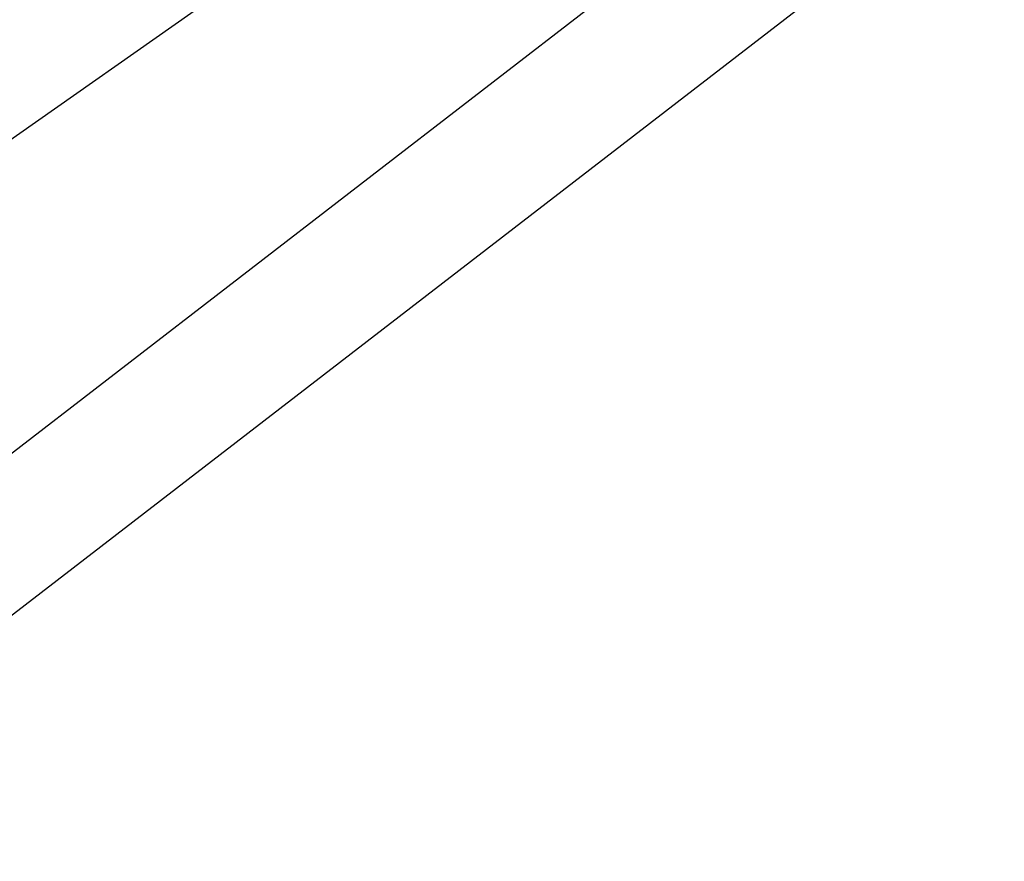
# Model space of a CAD drawing. Extents: x 3.8 to 27.2, y -11.7 to 11.7.
# Tile 48 of 58: x 6.79761 to 6.80471, y -7.34384 to -7.33776. Entities that reach past the tile are written whole.
import ezdxf

# ---------------------------------------------------------------- set-up
doc = ezdxf.new("R2010")
doc.units = 0
doc.header["$MEASUREMENT"] = 0
doc.layers.get('0').update_dxf_attribs({"linetype": 'CONTINUOUS'})

# ---------------------------------------------------------------- blocks, each defined once
blk = doc.blocks.new('LUXORA_ZWIS_MA_Y_STL')
at = {"color": 0}
for p, q in [((6.7769419, -7.3567824, 4.25765), (6.8469935, -7.3027639, 4.25765)), ((6.7769419, -7.3567824, 4.25765), (6.8469935, -7.3027639, 4.25765)), ((6.751688, -7.3708392, 4.2136551), (6.8475582, -7.3034968, 4.2185001)), ((6.751688, -7.3708392, 4.2136551), (6.8475582, -7.3034968, 4.2185001)), ((6.7570051, -7.3733244, 4.2185001), (6.8475582, -7.3034968, 4.2185001)), ((6.7570051, -7.3733244, 4.2185001), (6.8475582, -7.3034968, 4.2185001))]:
    blk.add_line(p, q, dxfattribs=at)
mesh = blk.add_polyface(dxfattribs=at)
corners = [(6.8238939, -7.2728086, 4.2128625), (6.7336003, -7.3302886, 4.2232168), (6.7333408, -7.3426362, 4.2128625), (6.8180198, -7.2651913, 4.2232168)]
mesh.append_faces([[corners[k] for k in face] for face in [(0, 1, 2), (1, 0, 3)]], dxfattribs={"vtx0": -1, "color": 0})
mesh = blk.add_polyface(dxfattribs=at)
corners = [(6.8397768, -7.2934056, 4.265401), (6.7746675, -7.343613, 4.265401), (6.7717551, -7.337083, 4.2669407)]
mesh.append_faces([[corners[k] for k in face] for face in [(0, 1, 2)]], dxfattribs={"color": 0})

msp = doc.modelspace()

# ---------------------------------------------------------------- block references
at = {"color": 0}
msp.add_blockref('LUXORA_ZWIS_MA_Y_STL', (0, 0), dxfattribs=at)

doc.saveas('drawing.dxf')
